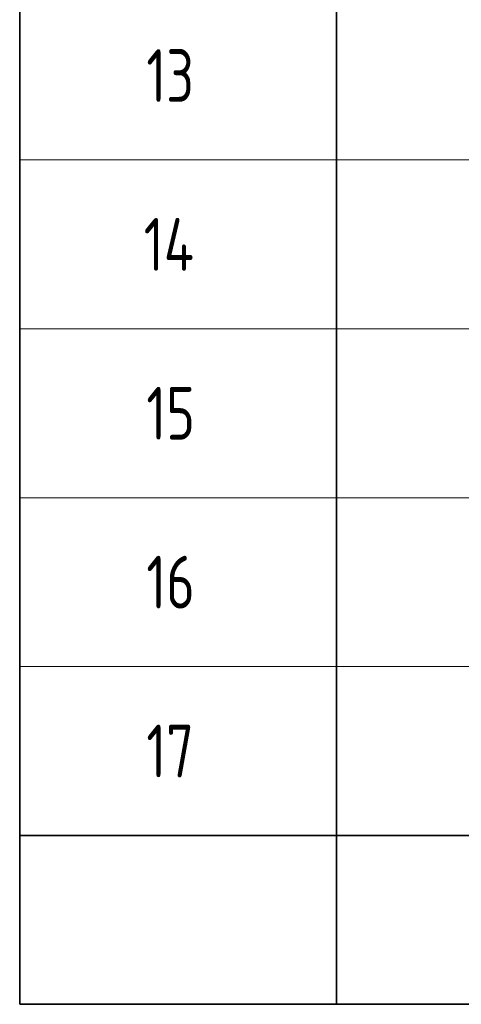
# Model space of a CAD drawing. Header units: metres. Extents: x -38 to 100, y -15 to 19.
# Tile 18 of 40: x 69.58 to 71.68, y 4.95 to 9.62. Entities that reach past the tile are written whole.
import ezdxf

# ---------------------------------------------------------------- set-up
doc = ezdxf.new("R2010")
doc.units = ezdxf.units.M
doc.styles.add('ISOCPEUR', font='txt')

msp = doc.modelspace()

# ---------------------------------------------------------------- linework, layer by layer
at = {"color": 7, "linetype": 'Continuous', "lineweight": 35, "transparency": 33554687}
for p, q in [((69.5842, 9.7519), (69.5842, 8.9519)), ((71.0842, 9.7519), (71.0842, 8.9519)), ((69.5842, 8.9519), (69.5842, 8.1519)), ((71.0842, 8.9519), (71.0842, 8.1519)), ((69.5842, 8.1519), (69.5842, 7.3519)), ((71.0842, 8.1519), (71.0842, 7.3519)), ((69.5842, 7.3519), (69.5842, 6.5519)), ((71.0842, 7.3519), (71.0842, 6.5519)), ((69.5842, 6.5519), (69.5842, 5.7519)), ((71.0842, 6.5519), (71.0842, 5.7519)), ((69.5842, 5.7519), (69.5842, 4.9519)), ((69.5842, 5.7519), (88.0842, 5.7519)), ((71.0842, 5.7519), (71.0842, 4.9519)), ((69.5842, 4.9519), (88.0842, 4.9519))]:
    msp.add_line(p, q, dxfattribs=at)
at = {"color": 7, "linetype": 'Continuous', "lineweight": 13, "transparency": 33554687}
for p, q in [((88.0842, 8.9519), (69.5842, 8.9519)), ((88.0842, 8.1519), (69.5842, 8.1519)), ((88.0842, 7.3519), (69.5842, 7.3519)), ((88.0842, 6.5519), (69.5842, 6.5519)), ((88.0842, 5.7519), (69.5842, 5.7519))]:
    msp.add_line(p, q, dxfattribs=at)

# ---------------------------------------------------------------- texts
at = {"color": 7, "linetype": 'Continuous', "lineweight": 35, "transparency": 33554687, "char_height": 0.25, "attachment_point": 7, "style": 'ISOCPEUR'}
for s, insert, width in [('\\W0.75;13', (70.1842, 9.2269), 0.393567), ('\\W0.76;14', (70.1717, 8.4269), 0.420468), ('\\W0.75;15', (70.1842, 7.6269), 0.393567), ('\\W0.75;16', (70.1842, 6.8269), 0.393567), ('\\W0.75;17', (70.1842, 6.0269), 0.393567)]:
    msp.add_mtext(s, dxfattribs=dict(at, insert=insert, width=width))

doc.saveas('drawing.dxf')
